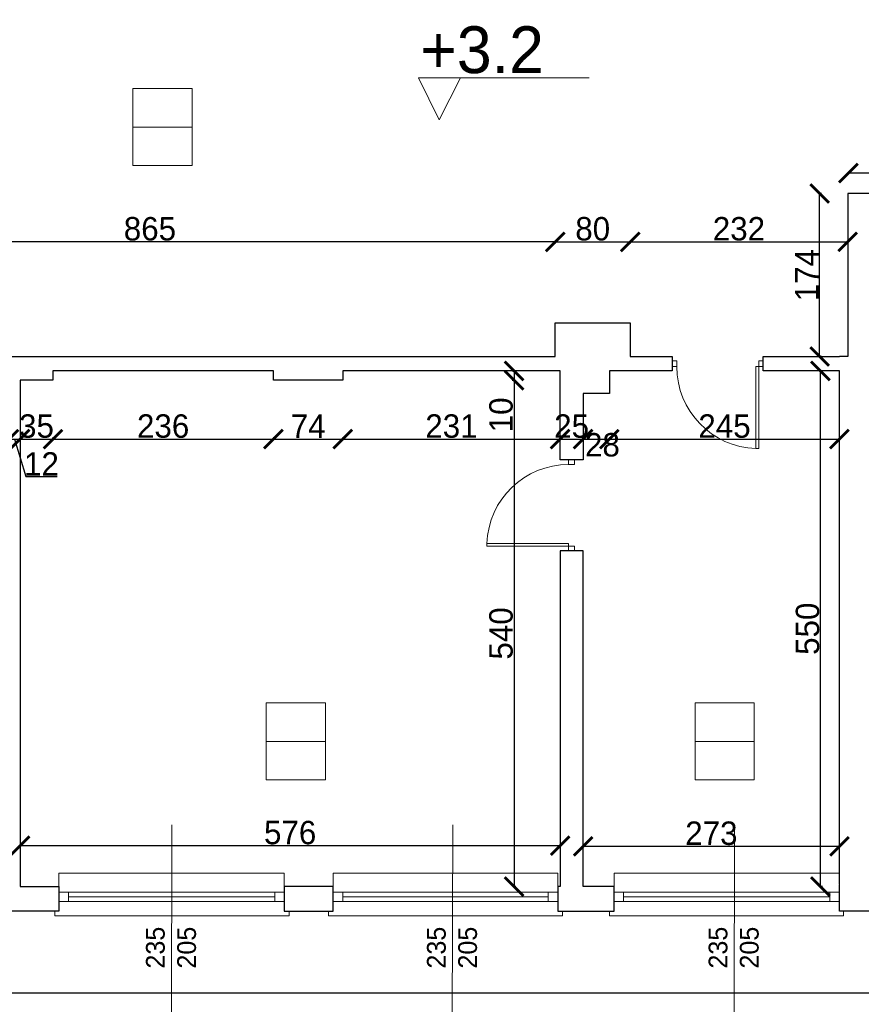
# Model space of a CAD drawing. Header units: centimetres. Extents: x -17621 to 77377, y -18613 to 66.
# Tile 49 of 173: x 8638 to 9536, y -17161 to -16110. Entities that reach past the tile are written whole.
import ezdxf

# ---------------------------------------------------------------- set-up
doc = ezdxf.new("R2010")
doc.units = ezdxf.units.CM
doc.layers.add('0-wymiarowanie rys.CAD', color=5, linetype='Continuous', lineweight=0, true_color=0x0000ff)
for name, color, linetype, lineweight in [('a_drzwi i okna', 2, 'Continuous', 0), ('a_inwentaryzacja', 141, 'Continuous', 0), ('a_wymiarowanie', 211, 'Continuous', 0), ('drzwi', 2, 'Continuous', 0), ('pomieszczenia', 191, 'Continuous', 5)]:
    doc.layers.add(name, color=color, linetype=linetype, lineweight=lineweight)
for name, color, linetype in [('PDF2_A310 STOLARKA ZEWNĘTRZNA', 7, 'Continuous'), ('PDF5_A710 OZNACZENIA KOMUNIKACJI', 7, 'Continuous'), ('PDF5_Text', 7, 'Continuous')]:
    doc.layers.add(name, color=color, linetype=linetype)
doc.styles.add('PDF Century Gothic', font='GOTHIC.TTF')
doc.dimstyles.new('ISO-25', dxfattribs={"dimtxt": 25, "dimasz": 20, "dimexe": 0.6, "dimexo": 0.375, "dimtad": 1, "dimdec": 0, "dimtxsty": 'PDF Century Gothic', "dimblk": 'ARCHTICK', "dimcen": 2.5, "dimadec": 1, "dimazin": 0, "dimtfac": 1, "dimtdec": 0, "dimtmove": 0, "dimatfit": 3, "dimldrblk": 'ARCHTICK', "dimfxl": 2, "dimfxlon": 1, "dimarcsym": 0})

# ---------------------------------------------------------------- blocks, each defined once
blk = doc.blocks.new('_ArchTick')
at = {"color": 0, "linetype": 'ByBlock', "const_width": 0.15}
blk.add_lwpolyline([(-0.5, -0.5), (0.5, 0.5)], dxfattribs=at)
blk = doc.blocks.new('*D245')
at = {"layer": 'a_wymiarowanie', "color": 0, "lineweight": -2, "transparency": 16777216}
for p, q in [((8626.8, -16555.5), (8626.8, -16558.1)), ((8626.8, -16557.5), (8638.7, -16557.5)), ((8632.7, -16557.5), (8644.7, -16597.5)), ((8638.7, -16555.5), (8638.7, -16558.1)), ((8644.7, -16597.5), (8678.3, -16597.5))]:
    blk.add_line(p, q, dxfattribs=at)
at = {"layer": 'Defpoints', "color": 0, "transparency": 16777216}
for p in [(8638.7, -16494.7), (8626.8, -16510.7), (8638.7, -16557.5)]:
    blk.add_point(p, dxfattribs=at)
at = {"layer": 'a_wymiarowanie', "color": 0, "lineweight": -2, "transparency": 16777216, "xscale": 20, "yscale": 20, "zscale": 20, "rotation": 180}
blk.add_blockref('_ArchTick', (8626.8, -16557.5), dxfattribs=at)
at = {"layer": 'a_wymiarowanie', "color": 0, "lineweight": -2, "transparency": 16777216, "xscale": 20, "yscale": 20, "zscale": 20}
blk.add_blockref('_ArchTick', (8638.7, -16557.5), dxfattribs=at)
at = {"layer": 'a_wymiarowanie', "color": 0, "lineweight": 0, "transparency": 16777216, "insert": (8661.5, -16584), "char_height": 25, "attachment_point": 5, "style": 'PDF Century Gothic'}
blk.add_mtext('12', dxfattribs=at)
blk = doc.blocks.new('*D246')
at = {"layer": 'a_wymiarowanie', "color": 0, "lineweight": -2, "transparency": 16777216}
for p, q in [((8638.7, -16555.5), (8638.7, -16558.1)), ((8638.7, -16557.5), (8673.7, -16557.5)), ((8673.7, -16555.5), (8673.7, -16558.1))]:
    blk.add_line(p, q, dxfattribs=at)
at = {"layer": 'Defpoints', "color": 0, "transparency": 16777216}
for p in [(8638.7, -16494.7), (8673.7, -16494.7), (8673.7, -16557.5)]:
    blk.add_point(p, dxfattribs=at)
at = {"layer": 'a_wymiarowanie', "color": 0, "lineweight": -2, "transparency": 16777216, "xscale": 20, "yscale": 20, "zscale": 20, "rotation": 180}
blk.add_blockref('_ArchTick', (8638.7, -16557.5), dxfattribs=at)
at = {"layer": 'a_wymiarowanie', "color": 0, "lineweight": -2, "transparency": 16777216, "xscale": 20, "yscale": 20, "zscale": 20}
blk.add_blockref('_ArchTick', (8673.7, -16557.5), dxfattribs=at)
at = {"layer": 'a_wymiarowanie', "color": 0, "lineweight": 0, "transparency": 16777216, "insert": (8656.2, -16543.7), "char_height": 25, "attachment_point": 5, "style": 'PDF Century Gothic'}
blk.add_mtext('35', dxfattribs=at)
blk = doc.blocks.new('*D247')
at = {"layer": 'a_wymiarowanie', "color": 0, "lineweight": -2, "transparency": 16777216}
for p, q in [((8673.7, -16555.5), (8673.7, -16558.1)), ((8673.7, -16557.5), (8909, -16557.5)), ((8909, -16555.5), (8909, -16558.1))]:
    blk.add_line(p, q, dxfattribs=at)
at = {"layer": 'Defpoints', "color": 0, "transparency": 16777216}
for p in [(8673.7, -16494.7), (8909, -16494.7), (8909, -16557.5)]:
    blk.add_point(p, dxfattribs=at)
at = {"layer": 'a_wymiarowanie', "color": 0, "lineweight": -2, "transparency": 16777216, "xscale": 20, "yscale": 20, "zscale": 20, "rotation": 180}
blk.add_blockref('_ArchTick', (8673.7, -16557.5), dxfattribs=at)
at = {"layer": 'a_wymiarowanie', "color": 0, "lineweight": -2, "transparency": 16777216, "xscale": 20, "yscale": 20, "zscale": 20}
blk.add_blockref('_ArchTick', (8909, -16557.5), dxfattribs=at)
at = {"layer": 'a_wymiarowanie', "color": 0, "lineweight": 0, "transparency": 16777216, "insert": (8791.3, -16543.7), "char_height": 25, "attachment_point": 5, "style": 'PDF Century Gothic'}
blk.add_mtext('236', dxfattribs=at)
blk = doc.blocks.new('*D248')
at = {"layer": 'a_wymiarowanie', "color": 0, "lineweight": -2, "transparency": 16777216}
for p, q in [((8909, -16555.5), (8909, -16558.1)), ((8909, -16557.5), (8983, -16557.5)), ((8983, -16555.5), (8983, -16558.1))]:
    blk.add_line(p, q, dxfattribs=at)
at = {"layer": 'Defpoints', "color": 0, "transparency": 16777216}
for p in [(8909, -16494.7), (8983, -16494.7), (8983, -16557.5)]:
    blk.add_point(p, dxfattribs=at)
at = {"layer": 'a_wymiarowanie', "color": 0, "lineweight": -2, "transparency": 16777216, "xscale": 20, "yscale": 20, "zscale": 20, "rotation": 180}
blk.add_blockref('_ArchTick', (8909, -16557.5), dxfattribs=at)
at = {"layer": 'a_wymiarowanie', "color": 0, "lineweight": -2, "transparency": 16777216, "xscale": 20, "yscale": 20, "zscale": 20}
blk.add_blockref('_ArchTick', (8983, -16557.5), dxfattribs=at)
at = {"layer": 'a_wymiarowanie', "color": 0, "lineweight": 0, "transparency": 16777216, "insert": (8946, -16543.7), "char_height": 25, "attachment_point": 5, "style": 'PDF Century Gothic'}
blk.add_mtext('74', dxfattribs=at)
blk = doc.blocks.new('*D249')
at = {"layer": 'a_wymiarowanie', "color": 0, "lineweight": -2, "transparency": 16777216}
for p, q in [((8983, -16555.5), (8983, -16558.1)), ((8983, -16557.5), (9214.9, -16557.5)), ((9214.9, -16555.5), (9214.9, -16558.1))]:
    blk.add_line(p, q, dxfattribs=at)
at = {"layer": 'Defpoints', "color": 0, "transparency": 16777216}
for p in [(9214.9, -16484.7), (8983, -16494.7), (9214.9, -16557.5)]:
    blk.add_point(p, dxfattribs=at)
at = {"layer": 'a_wymiarowanie', "color": 0, "lineweight": -2, "transparency": 16777216, "xscale": 20, "yscale": 20, "zscale": 20, "rotation": 180}
blk.add_blockref('_ArchTick', (8983, -16557.5), dxfattribs=at)
at = {"layer": 'a_wymiarowanie', "color": 0, "lineweight": -2, "transparency": 16777216, "xscale": 20, "yscale": 20, "zscale": 20}
blk.add_blockref('_ArchTick', (9214.9, -16557.5), dxfattribs=at)
at = {"layer": 'a_wymiarowanie', "color": 0, "lineweight": 0, "transparency": 16777216, "insert": (9098.9, -16543.7), "char_height": 25, "attachment_point": 5, "style": 'PDF Century Gothic'}
blk.add_mtext('231', dxfattribs=at)
blk = doc.blocks.new('*D250')
at = {"layer": 'a_wymiarowanie', "color": 0, "lineweight": -2, "transparency": 16777216}
for p, q in [((9214.9, -16555.5), (9214.9, -16558.1)), ((9214.9, -16557.5), (9239.4, -16557.5)), ((9239.4, -16557.5), (9239.4, -16556.9))]:
    blk.add_line(p, q, dxfattribs=at)
at = {"layer": 'Defpoints', "color": 0, "transparency": 16777216}
for p in [(9214.9, -16484.7), (9239.4, -16557.5), (9239.4, -16557.6)]:
    blk.add_point(p, dxfattribs=at)
at = {"layer": 'a_wymiarowanie', "color": 0, "lineweight": -2, "transparency": 16777216, "xscale": 20, "yscale": 20, "zscale": 20, "rotation": 180}
blk.add_blockref('_ArchTick', (9214.9, -16557.5), dxfattribs=at)
at = {"layer": 'a_wymiarowanie', "color": 0, "lineweight": -2, "transparency": 16777216, "xscale": 20, "yscale": 20, "zscale": 20}
blk.add_blockref('_ArchTick', (9239.4, -16557.5), dxfattribs=at)
at = {"layer": 'a_wymiarowanie', "color": 0, "lineweight": 0, "transparency": 16777216, "insert": (9227.1, -16543.7), "char_height": 25, "attachment_point": 5, "style": 'PDF Century Gothic'}
blk.add_mtext('25', dxfattribs=at)
blk = doc.blocks.new('*D251')
at = {"layer": 'a_wymiarowanie', "color": 0, "lineweight": -2, "transparency": 16777216}
for p, q in [((9239.4, -16557.5), (9239.4, -16556.9)), ((9239.4, -16557.5), (9267.4, -16557.5)), ((9267.4, -16555.5), (9267.4, -16558.1))]:
    blk.add_line(p, q, dxfattribs=at)
at = {"layer": 'Defpoints', "color": 0, "transparency": 16777216}
for p in [(9267.4, -16508.7), (9239.4, -16557.6), (9267.4, -16557.5)]:
    blk.add_point(p, dxfattribs=at)
at = {"layer": 'a_wymiarowanie', "color": 0, "lineweight": -2, "transparency": 16777216, "xscale": 20, "yscale": 20, "zscale": 20, "rotation": 180}
blk.add_blockref('_ArchTick', (9239.4, -16557.5), dxfattribs=at)
at = {"layer": 'a_wymiarowanie', "color": 0, "lineweight": -2, "transparency": 16777216, "xscale": 20, "yscale": 20, "zscale": 20}
blk.add_blockref('_ArchTick', (9267.4, -16557.5), dxfattribs=at)
at = {"layer": 'a_wymiarowanie', "color": 0, "lineweight": 0, "transparency": 16777216, "insert": (9260, -16563.7), "char_height": 25, "attachment_point": 5, "style": 'PDF Century Gothic'}
blk.add_mtext('28', dxfattribs=at)
blk = doc.blocks.new('*D252')
at = {"layer": 'a_wymiarowanie', "color": 0, "lineweight": -2, "transparency": 16777216}
for p, q in [((9267.4, -16555.5), (9267.4, -16558.1)), ((9267.4, -16557.5), (9512.9, -16557.5)), ((9512.9, -16555.5), (9512.9, -16558.1))]:
    blk.add_line(p, q, dxfattribs=at)
at = {"layer": 'Defpoints', "color": 0, "transparency": 16777216}
for p in [(9512.9, -16484.7), (9267.4, -16508.7), (9512.9, -16557.5)]:
    blk.add_point(p, dxfattribs=at)
at = {"layer": 'a_wymiarowanie', "color": 0, "lineweight": -2, "transparency": 16777216, "xscale": 20, "yscale": 20, "zscale": 20, "rotation": 180}
blk.add_blockref('_ArchTick', (9267.4, -16557.5), dxfattribs=at)
at = {"layer": 'a_wymiarowanie', "color": 0, "lineweight": -2, "transparency": 16777216, "xscale": 20, "yscale": 20, "zscale": 20}
blk.add_blockref('_ArchTick', (9512.9, -16557.5), dxfattribs=at)
at = {"layer": 'a_wymiarowanie', "color": 0, "lineweight": 0, "transparency": 16777216, "insert": (9390.2, -16543.7), "char_height": 25, "attachment_point": 5, "style": 'PDF Century Gothic'}
blk.add_mtext('245', dxfattribs=at)
blk = doc.blocks.new('*D255')
at = {"layer": 'a_wymiarowanie', "color": 0, "lineweight": -2, "transparency": 16777216}
for p, q in [((9163.7, -16484.7), (9166.3, -16484.7)), ((9165.7, -16484.7), (9165.7, -16494.7)), ((9163.7, -16494.7), (9166.3, -16494.7)), ((9165.7, -16494.7), (9165.7, -16548.4))]:
    blk.add_line(p, q, dxfattribs=at)
at = {"layer": 'Defpoints', "color": 0, "transparency": 16777216}
for p in [(8983, -16484.7), (8983, -16494.7), (9165.7, -16494.7)]:
    blk.add_point(p, dxfattribs=at)
at = {"layer": 'a_wymiarowanie', "color": 0, "lineweight": -2, "transparency": 16777216, "xscale": 20, "yscale": 20, "zscale": 20}
for p, rotation in [((9165.7, -16484.7), 90), ((9165.7, -16494.7), 270)]:
    blk.add_blockref('_ArchTick', p, dxfattribs=dict(at, rotation=rotation))
at = {"layer": 'a_wymiarowanie', "color": 0, "lineweight": 0, "transparency": 16777216, "insert": (9151.9, -16531.6), "char_height": 25, "attachment_point": 5, "rotation": 90, "style": 'PDF Century Gothic'}
blk.add_mtext('10', dxfattribs=at)
blk = doc.blocks.new('*D256')
at = {"layer": 'a_wymiarowanie', "color": 0, "lineweight": -2, "transparency": 16777216}
for p, q in [((9163.7, -16494.7), (9166.3, -16494.7)), ((9165.7, -16494.7), (9165.7, -17035.1)), ((9167.7, -17035.1), (9165.1, -17035.1))]:
    blk.add_line(p, q, dxfattribs=at)
at = {"layer": 'Defpoints', "color": 0, "transparency": 16777216}
for p in [(8983, -16494.7), (9165.7, -17035.1), (9214.9, -17035.1)]:
    blk.add_point(p, dxfattribs=at)
at = {"layer": 'a_wymiarowanie', "color": 0, "lineweight": -2, "transparency": 16777216, "xscale": 20, "yscale": 20, "zscale": 20}
for p, rotation in [((9165.7, -16494.7), 90), ((9165.7, -17035.1), 270)]:
    blk.add_blockref('_ArchTick', p, dxfattribs=dict(at, rotation=rotation))
at = {"layer": 'a_wymiarowanie', "color": 0, "lineweight": 0, "transparency": 16777216, "insert": (9151.9, -16764.9), "char_height": 25, "attachment_point": 5, "rotation": 90, "style": 'PDF Century Gothic'}
blk.add_mtext('540', dxfattribs=at)
blk = doc.blocks.new('*D19')
at = {"layer": 'a_wymiarowanie', "color": 0, "lineweight": -2, "transparency": 16777216}
for p, q in [((9494.6, -16484.7), (9492, -16484.7)), ((9492.6, -17035.1), (9492.6, -16484.7)), ((9494.6, -17035.1), (9492, -17035.1))]:
    blk.add_line(p, q, dxfattribs=at)
at = {"layer": 'Defpoints', "color": 0, "transparency": 16777216}
for p in [(9492.6, -16484.7), (9507.6, -16484.7), (9507.6, -17035.1)]:
    blk.add_point(p, dxfattribs=at)
at = {"layer": 'a_wymiarowanie', "color": 0, "lineweight": -2, "transparency": 16777216, "xscale": 20, "yscale": 20, "zscale": 20}
for p, rotation in [((9492.6, -16484.7), 90), ((9492.6, -17035.1), 270)]:
    blk.add_blockref('_ArchTick', p, dxfattribs=dict(at, rotation=rotation))
at = {"layer": 'a_wymiarowanie', "color": 0, "lineweight": 0, "transparency": 16777216, "insert": (9478.9, -16759.9), "char_height": 25, "attachment_point": 5, "rotation": 90, "style": 'PDF Century Gothic'}
blk.add_mtext('550', dxfattribs=at)
blk = doc.blocks.new('*D257')
at = {"layer": 'a_wymiarowanie', "color": 0, "lineweight": -2, "transparency": 16777216}
for p, q in [((9493.7, -16295.4), (9491.1, -16295.4)), ((9491.7, -16469.4), (9491.7, -16295.4)), ((9493.7, -16469.4), (9491.1, -16469.4))]:
    blk.add_line(p, q, dxfattribs=at)
at = {"layer": 'Defpoints', "color": 0, "transparency": 16777216}
for p in [(9491.7, -16295.4), (9512.9, -16295.4), (9512.9, -16469.4)]:
    blk.add_point(p, dxfattribs=at)
at = {"layer": 'a_wymiarowanie', "color": 0, "lineweight": -2, "transparency": 16777216, "xscale": 20, "yscale": 20, "zscale": 20}
for p, rotation in [((9491.7, -16295.4), 90), ((9491.7, -16469.4), 270)]:
    blk.add_blockref('_ArchTick', p, dxfattribs=dict(at, rotation=rotation))
at = {"layer": 'a_wymiarowanie', "color": 0, "lineweight": 0, "transparency": 16777216, "insert": (9478, -16382.4), "char_height": 25, "attachment_point": 5, "rotation": 90, "style": 'PDF Century Gothic'}
blk.add_mtext('174', dxfattribs=at)
blk = doc.blocks.new('*D151')
at = {"layer": 'a_wymiarowanie', "color": 0, "lineweight": -2, "transparency": 16777216}
for p, q in [((9522.4, -16273.5), (9522.4, -16272.9)), ((9603.4, -16273.5), (9522.4, -16273.5)), ((9603.4, -16273.5), (9603.4, -16272.9))]:
    blk.add_line(p, q, dxfattribs=at)
at = {"layer": 'Defpoints', "color": 0, "transparency": 16777216}
for p in [(9522.4, -16273.5), (9522.4, -16273.5), (9603.4, -16273.5)]:
    blk.add_point(p, dxfattribs=at)
at = {"layer": 'a_wymiarowanie', "color": 0, "lineweight": -2, "transparency": 16777216, "xscale": 20, "yscale": 20, "zscale": 20, "rotation": 180}
blk.add_blockref('_ArchTick', (9522.4, -16273.5), dxfattribs=at)
at = {"layer": 'a_wymiarowanie', "color": 0, "lineweight": -2, "transparency": 16777216, "xscale": 20, "yscale": 20, "zscale": 20}
blk.add_blockref('_ArchTick', (9603.4, -16273.5), dxfattribs=at)
at = {"layer": 'a_wymiarowanie', "color": 0, "lineweight": 0, "transparency": 16777216, "insert": (9562.9, -16259.7), "char_height": 25, "attachment_point": 5, "style": 'PDF Century Gothic'}
blk.add_mtext('81', dxfattribs=at)
blk = doc.blocks.new('*D563')
at = {"layer": 'a_wymiarowanie', "color": 0, "lineweight": -2, "transparency": 16777216}
for p, q in [((8344.9, -16348.9), (8344.9, -16346.3)), ((9209.6, -16346.9), (8344.9, -16346.9)), ((9209.6, -16348.9), (9209.6, -16346.3))]:
    blk.add_line(p, q, dxfattribs=at)
at = {"layer": 'Defpoints', "color": 0, "transparency": 16777216}
for p in [(8344.9, -16346.9), (8344.9, -16433.4), (9209.6, -16433.4)]:
    blk.add_point(p, dxfattribs=at)
at = {"layer": 'a_wymiarowanie', "color": 0, "lineweight": -2, "transparency": 16777216, "xscale": 20, "yscale": 20, "zscale": 20, "rotation": 180}
blk.add_blockref('_ArchTick', (8344.9, -16346.9), dxfattribs=at)
at = {"layer": 'a_wymiarowanie', "color": 0, "lineweight": -2, "transparency": 16777216, "xscale": 20, "yscale": 20, "zscale": 20}
blk.add_blockref('_ArchTick', (9209.6, -16346.9), dxfattribs=at)
at = {"layer": 'a_wymiarowanie', "color": 0, "lineweight": 0, "transparency": 16777216, "insert": (8777.2, -16333.1), "char_height": 25, "attachment_point": 5, "style": 'PDF Century Gothic'}
blk.add_mtext('865', dxfattribs=at)
blk = doc.blocks.new('*D564')
at = {"layer": 'a_wymiarowanie', "color": 0, "lineweight": -2, "transparency": 16777216}
for p, q in [((9209.6, -16348.9), (9209.6, -16346.3)), ((9209.6, -16346.9), (9289.6, -16346.9)), ((9289.6, -16348.9), (9289.6, -16346.3))]:
    blk.add_line(p, q, dxfattribs=at)
at = {"layer": 'Defpoints', "color": 0, "transparency": 16777216}
for p in [(9289.6, -16346.9), (9209.6, -16433.4), (9289.6, -16433.4)]:
    blk.add_point(p, dxfattribs=at)
at = {"layer": 'a_wymiarowanie', "color": 0, "lineweight": -2, "transparency": 16777216, "xscale": 20, "yscale": 20, "zscale": 20, "rotation": 180}
blk.add_blockref('_ArchTick', (9209.6, -16346.9), dxfattribs=at)
at = {"layer": 'a_wymiarowanie', "color": 0, "lineweight": -2, "transparency": 16777216, "xscale": 20, "yscale": 20, "zscale": 20}
blk.add_blockref('_ArchTick', (9289.6, -16346.9), dxfattribs=at)
at = {"layer": 'a_wymiarowanie', "color": 0, "lineweight": 0, "transparency": 16777216, "insert": (9249.6, -16333.1), "char_height": 25, "attachment_point": 5, "style": 'PDF Century Gothic'}
blk.add_mtext('80', dxfattribs=at)
blk = doc.blocks.new('*D511')
at = {"layer": 'a_wymiarowanie', "color": 0, "lineweight": -2, "transparency": 16777216}
for p, q in [((9289.6, -16348.9), (9289.6, -16346.3)), ((9289.6, -16346.9), (9521.7, -16346.9)), ((9521.7, -16346.9), (9521.7, -16346.3))]:
    blk.add_line(p, q, dxfattribs=at)
at = {"layer": 'Defpoints', "color": 0, "transparency": 16777216}
for p in [(9521.7, -16346.9), (9521.7, -16346.9), (9289.6, -16433.4)]:
    blk.add_point(p, dxfattribs=at)
at = {"layer": 'a_wymiarowanie', "color": 0, "lineweight": -2, "transparency": 16777216, "xscale": 20, "yscale": 20, "zscale": 20, "rotation": 180}
blk.add_blockref('_ArchTick', (9289.6, -16346.9), dxfattribs=at)
at = {"layer": 'a_wymiarowanie', "color": 0, "lineweight": -2, "transparency": 16777216, "xscale": 20, "yscale": 20, "zscale": 20}
blk.add_blockref('_ArchTick', (9521.7, -16346.9), dxfattribs=at)
at = {"layer": 'a_wymiarowanie', "color": 0, "lineweight": 0, "transparency": 16777216, "insert": (9405.6, -16333.1), "char_height": 25, "attachment_point": 5, "style": 'PDF Century Gothic'}
blk.add_mtext('232', dxfattribs=at)
blk = doc.blocks.new('*D881')
at = {"layer": 'a_wymiarowanie', "color": 0, "linetype": 'Continuous', "lineweight": -2, "transparency": 16777216}
for p, q in [((8638.7, -16993.4), (8638.7, -16990.8)), ((8638.7, -16991.4), (9214.9, -16991.4)), ((9214.9, -16993.4), (9214.9, -16990.8))]:
    blk.add_line(p, q, dxfattribs=at)
at = {"layer": 'Defpoints', "color": 0, "linetype": 'Continuous', "transparency": 16777216}
for p in [(9214.9, -16991.4), (8638.7, -17035.1), (9214.9, -17035.1)]:
    blk.add_point(p, dxfattribs=at)
at = {"layer": 'a_wymiarowanie', "color": 0, "linetype": 'Continuous', "lineweight": -2, "transparency": 16777216, "xscale": 20, "yscale": 20, "zscale": 20, "rotation": 180}
blk.add_blockref('_ArchTick', (8638.7, -16991.4), dxfattribs=at)
at = {"layer": 'a_wymiarowanie', "color": 0, "linetype": 'Continuous', "lineweight": -2, "transparency": 16777216, "xscale": 20, "yscale": 20, "zscale": 20}
blk.add_blockref('_ArchTick', (9214.9, -16991.4), dxfattribs=at)
at = {"layer": 'a_wymiarowanie', "color": 0, "linetype": 'Continuous', "lineweight": 0, "transparency": 16777216, "insert": (8926.8, -16977.6), "char_height": 25, "attachment_point": 5, "style": 'PDF Century Gothic'}
blk.add_mtext('576', dxfattribs=at)
blk = doc.blocks.new('*D882')
at = {"layer": 'a_wymiarowanie', "color": 0, "linetype": 'Continuous', "lineweight": -2, "transparency": 16777216}
for p, q in [((9239.4, -16994.1), (9239.4, -16991.5)), ((9239.4, -16992.1), (9512.9, -16992.1)), ((9512.9, -16994.1), (9512.9, -16991.5))]:
    blk.add_line(p, q, dxfattribs=at)
at = {"layer": 'Defpoints', "color": 0, "linetype": 'Continuous', "transparency": 16777216}
for p in [(9512.9, -16992.1), (9239.4, -17035.1), (9512.9, -17035.1)]:
    blk.add_point(p, dxfattribs=at)
at = {"layer": 'a_wymiarowanie', "color": 0, "linetype": 'Continuous', "lineweight": -2, "transparency": 16777216, "xscale": 20, "yscale": 20, "zscale": 20, "rotation": 180}
blk.add_blockref('_ArchTick', (9239.4, -16992.1), dxfattribs=at)
at = {"layer": 'a_wymiarowanie', "color": 0, "linetype": 'Continuous', "lineweight": -2, "transparency": 16777216, "xscale": 20, "yscale": 20, "zscale": 20}
blk.add_blockref('_ArchTick', (9512.9, -16992.1), dxfattribs=at)
at = {"layer": 'a_wymiarowanie', "color": 0, "linetype": 'Continuous', "lineweight": 0, "transparency": 16777216, "insert": (9376.2, -16978.3), "char_height": 25, "attachment_point": 5, "style": 'PDF Century Gothic'}
blk.add_mtext('273', dxfattribs=at)
blk = doc.blocks.new('*D1053')
at = {"layer": '0-wymiarowanie rys.CAD', "color": 0, "linetype": 'Continuous', "lineweight": -2, "transparency": 16777216}
for p, q in [((6824.3, -17146.4), (6824.3, -17149)), ((6824.3, -17148.4), (15683.7, -17148.4)), ((15683.7, -17146.4), (15683.7, -17149))]:
    blk.add_line(p, q, dxfattribs=at)
at = {"layer": 'Defpoints', "color": 0, "linetype": 'Continuous', "transparency": 16777216}
for p in [(6824.3, -17061.3), (15683.7, -17061.3), (15683.7, -17148.4)]:
    blk.add_point(p, dxfattribs=at)
at = {"layer": '0-wymiarowanie rys.CAD', "color": 0, "linetype": 'Continuous', "lineweight": -2, "transparency": 16777216, "xscale": 20, "yscale": 20, "zscale": 20, "rotation": 180}
blk.add_blockref('_ArchTick', (6824.3, -17148.4), dxfattribs=at)
at = {"layer": '0-wymiarowanie rys.CAD', "color": 0, "linetype": 'Continuous', "lineweight": -2, "transparency": 16777216, "xscale": 20, "yscale": 20, "zscale": 20}
blk.add_blockref('_ArchTick', (15683.7, -17148.4), dxfattribs=at)
at = {"layer": '0-wymiarowanie rys.CAD', "color": 0, "linetype": 'Continuous', "transparency": 16777216, "insert": (11254, -17134.6), "char_height": 25, "attachment_point": 5, "style": 'PDF Century Gothic'}
blk.add_mtext('8859', dxfattribs=at)

msp = doc.modelspace()

# ---------------------------------------------------------------- linework, layer by layer
at = {"layer": 'a_drzwi i okna'}
for p, q in [((8800.6, -16969.2), (8800.1, -17179.4)), ((9100.3, -16969.2), (9099.8, -17179.4)), ((9400.9, -16969.2), (9400.4, -17179.4))]:
    msp.add_line(p, q, dxfattribs=at)
at = {"layer": 'a_inwentaryzacja', "lineweight": 25}
for p, q in [((9334.4, -16469.4), (9334.4, -16484.7)), ((9431.6, -16484.7), (9431.6, -16469.4)), ((9431.6, -16469.4), (9512.9, -16469.4)), ((8909, -16484.7), (8673.7, -16484.7)), ((9214.9, -16484.7), (8983, -16484.7)), ((9214.9, -16579.7), (9214.9, -16484.7)), ((9334.4, -16484.7), (9267.4, -16484.7)), ((9512.9, -16484.7), (9431.6, -16484.7)), ((9512.9, -17032.2), (9512.9, -16484.7)), ((8638.7, -16494.7), (8638.7, -17035.1)), ((9239.4, -16508.7), (9239.4, -16579.7)), ((9239.4, -16579.7), (9214.9, -16579.7)), ((8638.7, -17035.1), (8680.2, -17035.1)), ((8680.2, -17035.1), (8680.2, -17061.3)), ((9512.9, -17061.3), (9512.9, -17033)), ((8680.2, -17061.3), (8620.9, -17061.3)), ((9567, -17061.3), (9512.9, -17061.3))]:
    msp.add_line(p, q, dxfattribs=at)
for points in [[(9567, -16295.4), (9521.7, -16295.4), (9521.7, -16469.4), (9512.9, -16469.4)], [(8575.2, -16469.4), (9209.6, -16469.4), (9209.6, -16433.4), (9289.6, -16433.4), (9289.6, -16469.4), (9334.4, -16469.4)], [(8673.7, -16484.7), (8673.7, -16494.7), (8638.7, -16494.7)], [(8983, -16484.7), (8983, -16494.7), (8909, -16494.7), (8909, -16484.7)], [(9267.4, -16484.7), (9267.4, -16508.7), (9239.4, -16508.7)]]:
    msp.add_lwpolyline(points, dxfattribs=at)
for points in [[(9214.9, -16676.7), (9214.9, -17035.1), (9212.3, -17035.1), (9212.3, -17061.3), (9272.4, -17061.3), (9272.4, -17035.1), (9239.4, -17035.1), (9239.4, -16676.7)], [(8920.6, -17061.3), (8972.7, -17061.3), (8972.7, -17035.1), (8920.6, -17035.1)]]:
    msp.add_lwpolyline(points, close=True, dxfattribs=at)
at = {"layer": 'drzwi'}
for points in [[(9339.3, -16480.1), (9334.4, -16480.1), (9334.4, -16474), (9339.3, -16474)], [(9223.9, -16584.5), (9223.9, -16579.7), (9230.1, -16579.7), (9230.1, -16584.5)]]:
    msp.add_lwpolyline(points, close=True, dxfattribs=at)
for points in [[(9426.7, -16480.1), (9431.6, -16480.1), (9431.6, -16474), (9426.7, -16474), (9426.7, -16480.1), (9423.8, -16480.1), (9423.8, -16567.5), (9426.7, -16567.6), (9426.7, -16480.1)], [(9223.9, -16671.8), (9223.9, -16676.6), (9230.1, -16676.6), (9230.1, -16671.8), (9223.9, -16671.8), (9223.9, -16668.9), (9136.8, -16668.9), (9136.7, -16671.8), (9223.9, -16671.8)]]:
    msp.add_lwpolyline(points, dxfattribs=at)
for centre, radius, start, end in [((9426.6, -16480.3), 87.3, 179.8943, 268.1635), ((9223.8, -16671.7), 87.1, 89.8945, 178.1637)]:
    msp.add_arc(centre, radius, start, end, dxfattribs=at)
at = {"layer": 'PDF2_A310 STOLARKA ZEWNĘTRZNA', "lineweight": 5}
for points in [[(8680.2, -17020.7), (8680.2, -17061.3), (8675.9, -17061.3), (8675.9, -17066.4), (8920.6, -17066.4), (8925.7, -17066.4), (8925.7, -17061.3), (8920.6, -17061.3), (8920.6, -17020.7)], [(8972.7, -17020.7), (8972.7, -17061.3), (8967.6, -17061.3), (8967.6, -17066.4), (9212.3, -17066.4), (9217.4, -17066.4), (9217.4, -17061.3), (9212.3, -17061.3), (9212.3, -17020.7)], [(9272.4, -17020.7), (9272.4, -17061.3), (9267.4, -17061.3), (9267.4, -17066.4), (9512.9, -17066.4), (9517.1, -17066.4), (9517.1, -17061.3), (9512.9, -17061.3), (9512.9, -17020.7)], [(8680.2, -17041), (8690.3, -17041), (8910.5, -17041), (8920.6, -17041), (8920.6, -17051.2), (8910.5, -17051.2), (8690.3, -17051.2), (8680.2, -17051.2)], [(8972.7, -17041), (8982.9, -17041), (9202.2, -17041), (9212.3, -17041), (9212.3, -17051.2), (9202.2, -17051.2), (8982.9, -17051.2), (8972.7, -17051.2)], [(9272.4, -17041), (9282.6, -17041), (9502.7, -17041), (9512.9, -17041), (9512.9, -17051.2), (9502.7, -17051.2), (9282.6, -17051.2), (9272.4, -17051.2)]]:
    msp.add_lwpolyline(points, close=True, dxfattribs=at)
for points in [[(8690.3, -17051.2), (8690.3, -17041)], [(8690.3, -17046.1), (8910.5, -17046.1)], [(8910.5, -17051.2), (8910.5, -17041)], [(8982.9, -17051.2), (8982.9, -17041)], [(8982.9, -17046.1), (9202.2, -17046.1)], [(9202.2, -17051.2), (9202.2, -17041)], [(9282.6, -17051.2), (9282.6, -17041)], [(9282.6, -17046.1), (9502.7, -17046.1)], [(9502.7, -17051.2), (9502.7, -17041)]]:
    msp.add_lwpolyline(points, dxfattribs=at)
at = {"layer": 'PDF5_A710 OZNACZENIA KOMUNIKACJI', "lineweight": 5}
msp.add_lwpolyline([(9063.8, -16171.9), (9108.7, -16171.9), (9063.8, -16171.9), (9085.8, -16216.8), (9108.7, -16171.9), (9063.8, -16171.9), (9085.8, -16216.8), (9108.7, -16171.9), (9245.9, -16171.9)], dxfattribs=at)
at = {"layer": 'pomieszczenia'}
for p, q in [((8759.1, -16224.4), (8822.1, -16224.4)), ((8901.3, -16880.2), (8964.4, -16880.2)), ((9359, -16880.2), (9422, -16880.2))]:
    msp.add_line(p, q, dxfattribs=at)
for points in [[(8759.1, -16183.2), (8822.1, -16183.2), (8822.1, -16265.6), (8759.1, -16265.6)], [(8901.3, -16839), (8964.4, -16839), (8964.4, -16921.3), (8901.3, -16921.3)], [(9359, -16839), (9422, -16839), (9422, -16921.3), (9359, -16921.3)]]:
    msp.add_lwpolyline(points, close=True, dxfattribs=at)

# ---------------------------------------------------------------- texts
at = {"layer": 'a_drzwi i okna', "char_height": 20, "attachment_point": 1, "rotation": 90, "style": 'PDF Century Gothic'}
for insert in [(8773, -17122.6), (9072.8, -17122.6), (9373.3, -17122.6)]:
    msp.add_mtext_dynamic_manual_height_columns('235\\P205', width=179.816, gutter_width=12.5, heights=[162.8], dxfattribs=dict(at, insert=insert))
at = {"layer": 'PDF5_Text', "insert": (9065.6, -16142.2), "char_height": 50, "attachment_point": 4, "style": 'PDF Century Gothic'}
msp.add_mtext('+3.2', dxfattribs=at)

# ---------------------------------------------------------------- dimensions: what is measured, and where the dimension line sits
at = {"layer": '0-wymiarowanie rys.CAD', "linetype": 'Continuous'}
dim = msp.add_linear_dim(base=(15683.7, -17148.4), p1=(6824.3, -17061.3), p2=(15683.7, -17061.3), dimstyle='ISO-25', dxfattribs=at)
dim.commit()
dim.dimension.update_dxf_attribs({"geometry": '*D1053', "text_midpoint": (11254, -17134.6)})
at = {"layer": 'a_wymiarowanie', "lineweight": 0}
for base, p1, p2, picture, middle in [((9522.4, -16273.5), (9603.4, -16273.5), (9522.4, -16273.5), '*D151', (9562.9, -16259.7)), ((8344.9, -16346.9), (9209.6, -16433.4), (8344.9, -16433.4), '*D563', (8777.2, -16333.1))]:
    dim = msp.add_linear_dim(base=base, p1=p1, p2=p2, dimstyle='ISO-25', dxfattribs=at)
    dim.commit()
    dim.dimension.update_dxf_attribs({"geometry": picture, "text_midpoint": middle})
for base, p1, p2, picture, middle in [((9491.7, -16295.4), (9512.9, -16469.4), (9512.9, -16295.4), '*D257', (9478, -16382.4)), ((9165.7, -16494.7), (8983, -16484.7), (8983, -16494.7), '*D255', (9151.9, -16531.6)), ((9492.6, -16484.7), (9507.6, -17035.1), (9507.6, -16484.7), '*D19', (9478.9, -16759.9))]:
    dim = msp.add_linear_dim(base=base, p1=p1, p2=p2, angle=90, dimstyle='ISO-25', dxfattribs=at)
    dim.commit()
    dim.dimension.update_dxf_attribs({"geometry": picture, "text_midpoint": middle})
for base, p1, p2, picture, middle in [((9289.6, -16346.9), (9209.6, -16433.4), (9289.6, -16433.4), '*D564', (9249.6, -16333.1)), ((9521.7, -16346.9), (9289.6, -16433.4), (9521.7, -16346.9), '*D511', (9405.6, -16333.1)), ((9512.8942, -16557.4978), (9267.4226, -16508.684), (9512.8942, -16484.684), '*D252', (9390.1584, -16543.744)), ((8638.7, -16557.5), (8626.8, -16510.7), (8638.7, -16494.7), '*D245', (8645.4, -16584)), ((8983, -16557.5), (8909, -16494.7), (8983, -16494.7), '*D248', (8946, -16543.7)), ((9267.4, -16557.5), (9239.4, -16557.6), (9267.4, -16508.7), '*D251', (9260, -16563.7))]:
    dim = msp.add_linear_dim(base=base, p1=p1, p2=p2, dimstyle='ISO-25', override={"dimtmove": 1}, dxfattribs=at)
    dim.commit()
    dim.dimension.update_dxf_attribs({"geometry": picture, "text_midpoint": middle})
for base, p1, p2, text, picture, middle in [((9214.9, -16557.5), (8983, -16494.7), (9214.9, -16484.7), '231', '*D249', (9098.9, -16543.7)), ((8909, -16557.5), (8673.7, -16494.7), (8909, -16494.7), '236', '*D247', (8791.3, -16543.7))]:
    dim = msp.add_linear_dim(base=base, p1=p1, p2=p2, text=text, dimstyle='ISO-25', override={"dimtmove": 1}, dxfattribs=at)
    dim.commit()
    dim.dimension.update_dxf_attribs({"geometry": picture, "text_midpoint": middle})
dim = msp.add_linear_dim(base=(9165.7, -17035.1), p1=(8983, -16494.7), p2=(9214.9, -17035.1), angle=90, dimstyle='ISO-25', override={"dimtmove": 1}, dxfattribs=at)
dim.commit()
dim.dimension.update_dxf_attribs({"geometry": '*D256', "text_midpoint": (9151.9, -16764.9)})
for base, p1, p2, picture, middle in [((9239.4226, -16557.4978), (9214.8694, -16484.684), (9239.4226, -16557.6031), '*D250', (9227.146, -16557.4978)), ((8673.7, -16557.5), (8638.7, -16494.7), (8673.7, -16494.7), '*D246', (8656.2, -16557.5))]:
    dim = msp.add_linear_dim(base=base, p1=p1, p2=p2, dimstyle='ISO-25', override={"dimtmove": 1}, dxfattribs=at)
    dim.commit()
    dim.dimension.update_dxf_attribs({"geometry": picture, "text_midpoint": middle, "dimtype": 160})
at = {"layer": 'a_wymiarowanie', "linetype": 'Continuous', "lineweight": 0}
for base, p1, p2, picture, middle in [((9214.9, -16991.4), (8638.7, -17035.1), (9214.9, -17035.1), '*D881', (8926.8, -16977.6)), ((9512.8942, -16992.0564), (9239.4226, -17035.0939), (9512.8942, -17035.0939), '*D882', (9376.1584, -16978.3025))]:
    dim = msp.add_linear_dim(base=base, p1=p1, p2=p2, dimstyle='ISO-25', dxfattribs=at)
    dim.commit()
    dim.dimension.update_dxf_attribs({"geometry": picture, "text_midpoint": middle})

doc.saveas('drawing.dxf')
